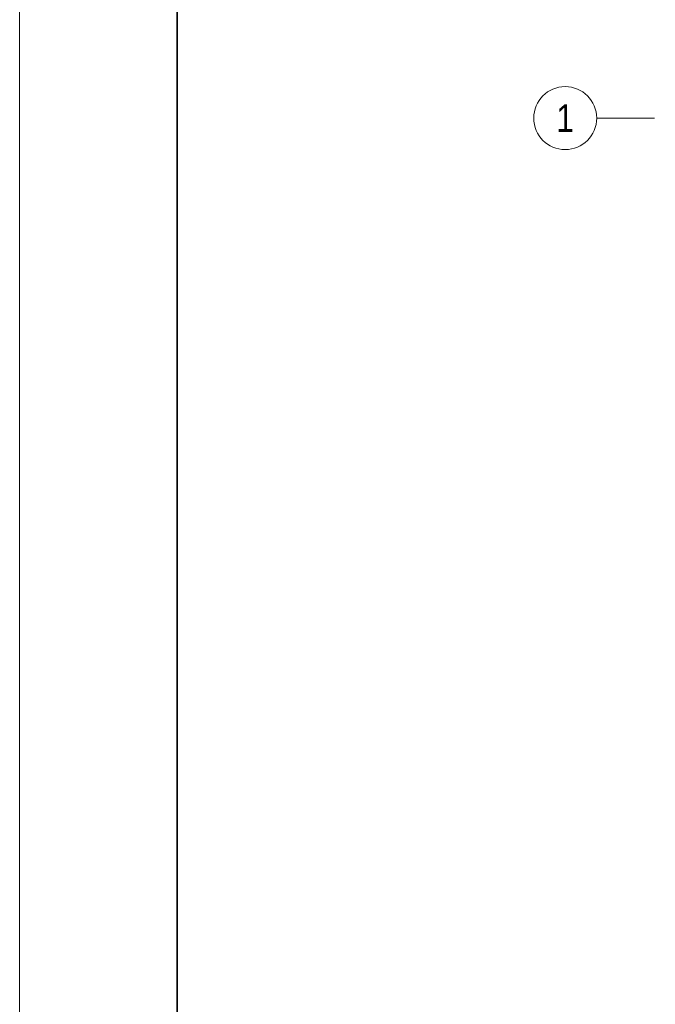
# Model space of a CAD drawing. Extents: x -620 to 300, y 62 to 1107.
# Tile 60 of 256: x -620 to -539, y 880 to 1005. Entities that reach past the tile are written whole.
import ezdxf
from ezdxf.enums import TextEntityAlignment as Align
from ezdxf.lldxf.tags import DXFTag

# ---------------------------------------------------------------- set-up
doc = ezdxf.new("R2010")
doc.units = 0
doc.layers.add('iwb_Layout Achsbezeichung', color=1, linetype='Continuous', lineweight=13, true_color=0xff0000)
doc.layers.add('iwb_Plankopf Rahmen', color=7, linetype='Continuous', lineweight=35)
doc.styles.get("Standard").update_dxf_attribs({"font": 'ARIALN.TTF'})
tags = doc.linetypes.add('STRICHPUNKT2', pattern=[12.7, 6.35, -3.175, 0, -3.175]).pattern_tags.tags
tags[10:11] = [DXFTag(74, 4), DXFTag(75, 0), DXFTag(340, '0'), DXFTag(46, 0.0), DXFTag(50, 0.0), DXFTag(44, 0.0), DXFTag(45, 0.0)]
tags[8:9] = [DXFTag(74, 4), DXFTag(75, 0), DXFTag(340, '0'), DXFTag(46, 0.0), DXFTag(50, 0.0), DXFTag(44, 0.0), DXFTag(45, 0.0)]
tags[6:7] = [DXFTag(74, 4), DXFTag(75, 0), DXFTag(340, '0'), DXFTag(46, 0.0), DXFTag(50, 0.0), DXFTag(44, 0.0), DXFTag(45, 0.0)]
tags[4:5] = [DXFTag(74, 4), DXFTag(75, 0), DXFTag(340, '0'), DXFTag(46, 0.0), DXFTag(50, 0.0), DXFTag(44, 0.0), DXFTag(45, 0.0)]

msp = doc.modelspace()

# ---------------------------------------------------------------- linework, layer by layer
at = {"layer": 'iwb_Layout Achsbezeichung', "linetype": 'STRICHPUNKT2', "lineweight": 13, "ltscale": 0.39}
msp.add_line((-538.98, 992.05), (-546.32, 992.05), dxfattribs=at)
at = {"layer": 'iwb_Layout Achsbezeichung', "ltscale": 0.39}
msp.add_circle((-550.32, 992.05), 4, dxfattribs=at)
at = {"layer": 'iwb_Plankopf Rahmen', "color": 8, "lineweight": 13, "ltscale": 0.13, "true_color": 0x808080}
msp.add_lwpolyline([(300.35, 62.43), (-619.65, 62.43), (-619.65, 1107.43), (300.35, 1107.43), (300.35, 62.43)], close=True, dxfattribs=at)
at = {"layer": 'iwb_Plankopf Rahmen', "ltscale": 0.35}
msp.add_lwpolyline([(-599.65, 67.43), (-599.65, 1102.43), (295.35, 1102.43), (295.35, 67.43), (-599.65, 67.43)], close=True, dxfattribs=at)

# ---------------------------------------------------------------- texts
at = {"layer": 'iwb_Layout Achsbezeichung', "ltscale": 0.39}
msp.add_text('1', height=3.5, dxfattribs=at).set_placement((-550.32, 992.05), align=Align.MIDDLE_CENTER)

doc.saveas('drawing.dxf')
